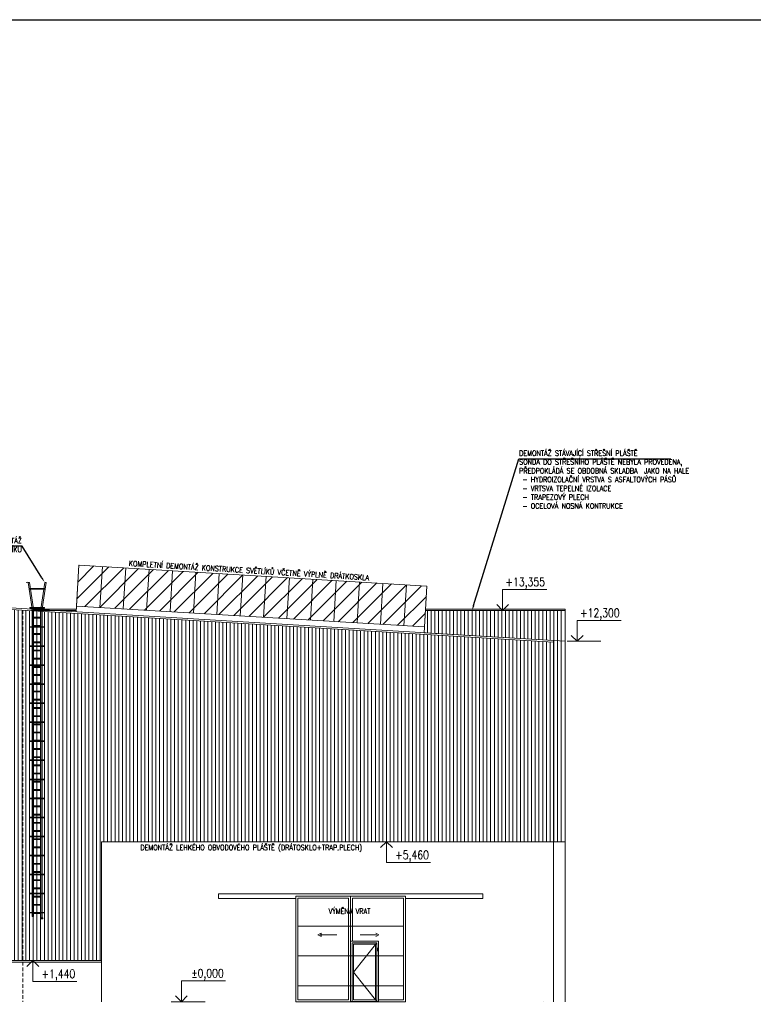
# Model space of a CAD drawing. Header units: millimetres. Extents: x -485339 to 350584, y -1189936 to 0.
# Tile 220 of 256: x -256875 to -231822, y -547570 to -513966. Entities that reach past the tile are written whole.
import ezdxf
from ezdxf import colors
from ezdxf.entities.mleader import LeaderData, LeaderLine
from ezdxf.enums import TextEntityAlignment as Align
from ezdxf.math import Vec2, Vec3

# ---------------------------------------------------------------- set-up
doc = ezdxf.new("R2010")
doc.units = ezdxf.units.MM
doc.header["$LTSCALE"] = 10
doc.linetypes.add('ČÁRKOVANÁ', pattern=[19.05, 12.7, -6.35])
doc.layers.get('Defpoints').update_dxf_attribs({"color": 201})
for name, color, linetype, lineweight, true_color in [('BOUR_DVEŘE', 7, 'Continuous', 18, 0xdba400), ('BOUR_ČÁRY_PLNÉ', 7, 'Continuous', 18, 0xdba400), ('BOUR_ŠRAFY', 7, 'Continuous', 18, 0xdba400), ('BOURÁNÍ_POPIS', 7, 'Continuous', 18, 0xdba400)]:
    doc.layers.add(name, color=color, linetype=linetype, lineweight=lineweight, true_color=true_color)
for name, color, linetype, lineweight in [('St__otvory_dveře', 40, 'Continuous', 18), ('St_kóty_výškové', 132, 'Continuous', 18), ('St_sloupy_opláštění_pohled', 25, 'ČÁRKOVANÁ', 18), ('St_čáry_obrys', 5, 'Continuous', 35), ('St_čáry_plné', 250, 'Continuous', 18), ('St_šrafy', 250, 'Continuous', 18)]:
    doc.layers.add(name, color=color, linetype=linetype, lineweight=lineweight)
doc.styles.add('ROMANS', font='romans.shx', dxfattribs={"width": 0.8})
doc.styles.get("Standard").update_dxf_attribs({"font": 'simplex.shx', "width": 0.8})

# ---------------------------------------------------------------- blocks, each defined once
blk = doc.blocks.new('G$C136A7931')
at = {"layer": 'St__otvory_dveře', "color": 0}
for p, q in [((3750, 3600), (0, 3600)), ((0, 3600), (0, 0)), ((1804, 3533), (71, 3533)), ((71, 3533), (71, 67)), ((1804, 3533), (1804, 67)), ((1875, 3600), (1875, 0)), ((1946, 3533), (1946, 2061)), ((3679, 3533), (1946, 3533)), ((3679, 67), (3679, 3533)), ((3750, 0), (3750, 3600)), ((71, 2582), (3679, 2582)), ((866, 2337), (761, 2281)), ((761, 2281), (866, 2224)), ((831, 2281), (1402, 2281)), ((866, 2224), (866, 2337)), ((2769, 2281), (2198, 2281)), ((2734, 2337), (2839, 2281)), ((2839, 2281), (2734, 2224)), ((2809, 1724), (2809, 1837)), ((71, 1559), (3679, 1559)), ((71, 544), (3679, 544)), ((0, 0), (3750, 0)), ((71, 67), (1804, 67)), ((2825, 67), (3679, 67))]:
    blk.add_line(p, q, dxfattribs=at)
for points in [[(2638, 3675), (6388, 3675), (6388, 3525), (3750, 3525), (3750, 3600), (2638, 3600), (0, 3600), (0, 3525), (-2638, 3525), (-2638, 3675)], [(1875, 11), (2825, 11), (2825, 2061), (1875, 2061)], [(1925, 11), (2775, 11), (2775, 2011), (1925, 2011)], [(1975, 61), (2725, 61), (2725, 1961), (1975, 1961)]]:
    blk.add_lwpolyline(points, close=True, dxfattribs=at)
blk.add_lwpolyline([(2775, 2011), (1975, 1011), (2775, 11)], dxfattribs=at)
at = {"layer": 'St_šrafy', "color": 0}
blk.add_lwpolyline([(0, 0), (3750, 0), (3750, 3600), (0, 3600)], close=True, dxfattribs=at)
blk = doc.blocks.new('*U3842')
at = {"layer": 'St_čáry_plné'}
for points in [[(-125, 15), (125, 15)], [(-125, -15), (125, -15)]]:
    blk.add_lwpolyline(points, dxfattribs=at)
blk = doc.blocks.new('*U3841')
at = {"layer": 'St_čáry_plné'}
for p in [(0, 10360), (0, 10080), (0, 9800), (0, 9520), (0, 9240), (0, 8960), (0, 8680), (0, 8400), (0, 8120), (0, 7840), (0, 7560), (0, 7280), (0, 7000), (0, 6720), (0, 6440), (0, 6160), (0, 5880), (0, 5600), (0, 5320), (0, 5040), (0, 4760), (0, 4480), (0, 4200), (0, 3920), (0, 3640), (0, 3360), (0, 3080), (0, 2800), (0, 2520), (0, 2240), (0, 1960), (0, 1680), (0, 1400), (0, 1120), (0, 840), (0, 560), (0, 280), (0, 0)]:
    blk.add_blockref('*U3842', p, dxfattribs=at)
blk = doc.blocks.new('*U3844')
at = {"layer": 'St_čáry_plné'}
blk.add_lwpolyline([(-250, -11), (250, -11), (250, 11), (-250, 11)], close=True, dxfattribs=at)
blk = doc.blocks.new('*U3843')
at = {"layer": 'St_čáry_plné'}
for p in [(0, 0), (0, -650), (0, -1300), (0, -1950), (0, -2600), (0, -3250), (0, -3900), (0, -4550), (0, -5200), (0, -5850), (0, -6500), (0, -7150), (0, -7800), (0, -8450), (0, -9100), (0, -9750), (0, -10400), (0, -11050)]:
    blk.add_blockref('*U3844', p, dxfattribs=at)
blk = doc.blocks.new('G$CD609EF3A')
at = {"layer": 'St_čáry_plné'}
for points in [[(-306, 855), (-257, 862)], [(-175, -40), (-306, 855)], [(-125, -36), (-257, 862)], [(125, -36), (257, 862)], [(175, -40), (306, 855)], [(306, 855), (257, 862)], [(-175, -40), (-175, -10536)], [(-125, -36), (-125, -10536)], [(125, -36), (125, -10590)], [(175, -36), (175, -10590)], [(-175, -10536), (-125, -10536)], [(125, -10590), (175, -10590)]]:
    blk.add_lwpolyline(points, dxfattribs=at)
blk.add_lwpolyline([(111, -10590), (189, -10590), (189, -10619), (111, -10619)], close=True, dxfattribs=at)
for name, p in [('*U3843', (0, 639)), ('*U3841', (0, -10423))]:
    blk.add_blockref(name, p, dxfattribs=at)
blk = doc.blocks.new('*U4002')
at = {"layer": 'BOUR_ČÁRY_PLNÉ'}
blk.add_lwpolyline([(0, 0), (0, -1400)], dxfattribs=at)
blk = doc.blocks.new('*U4003')
at = {"layer": 'St_čáry_plné', "rotation": 356.5599197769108}
for p in [(-254850, -532579), (-254052, -532627), (-253253, -532675), (-252455, -532723), (-251656, -532771), (-250858, -532819), (-250059, -532867), (-249260, -532915), (-248462, -532963), (-247663, -533011), (-246865, -533059), (-246066, -533107), (-245268, -533155), (-244469, -533203), (-243671, -533251)]:
    blk.add_blockref('*U4002', p, dxfattribs=at)
blk = doc.blocks.new('*U3985')
at = {"color": 0, "linetype": 'ByBlock', "lineweight": -2}
blk.add_line((3, 0), (-7, 0), dxfattribs=at)
for points in [[(0, 0), (0, 6.12), (0, 6.12), (-13, 6.12)], [(1.75, 1.75), (0, 0), (-1.75, 1.75)]]:
    blk.add_lwpolyline(points, dxfattribs=at)
at = {"color": 0, "linetype": 'ByBlock', "lineweight": -2, "style": 'ROMANS', "width": 0.8}
for tag, p in [('VYSKA', (-3.45, 9.62)), ('POPIS_001', (-12.5, 5.12))]:
    blk.add_attdef(tag, text='', height=2.5, dxfattribs=at).set_placement(p, align=Align.TOP_RIGHT)
blk = doc.blocks.new('*U4032')
at = {"color": 0, "linetype": 'ByBlock', "lineweight": -2}
blk.add_line((3, 0), (-7, 0), dxfattribs=at)
for points in [[(0, 0), (0, -6.12), (0, -6.12), (-13, -6.12)], [(1.75, -1.75), (0, 0), (-1.75, -1.75)]]:
    blk.add_lwpolyline(points, dxfattribs=at)
at = {"color": 0, "linetype": 'ByBlock', "lineweight": -2, "style": 'ROMANS', "width": 0.8}
for tag, p in [('VYSKA', (-3.45, -2.62)), ('POPIS_001', (-12.5, -7.13))]:
    blk.add_attdef(tag, text='', height=2.5, dxfattribs=at).set_placement(p, align=Align.TOP_RIGHT)
blk = doc.blocks.new('*U4033')
at = {"color": 0, "linetype": 'ByBlock', "lineweight": -2}
blk.add_line((3, 0), (-7, 0), dxfattribs=at)
for points in [[(0, 0), (0, 6.12), (0, 6.12), (-13, 6.12)], [(1.75, 1.75), (0, 0), (-1.75, 1.75)]]:
    blk.add_lwpolyline(points, dxfattribs=at)
at = {"color": 0, "linetype": 'ByBlock', "lineweight": -2, "style": 'ROMANS', "width": 0.8}
for tag, p in [('VYSKA', (-3.45, 9.62)), ('POPIS_001', (-12.5, 5.12))]:
    blk.add_attdef(tag, text='', height=2.5, dxfattribs=at).set_placement(p, align=Align.TOP_RIGHT)
blk = doc.blocks.new('*U4031')
at = {"color": 0, "linetype": 'ByBlock', "lineweight": -2}
blk.add_line((3, 0), (-7, 0), dxfattribs=at)
for points in [[(0, 0), (0, -6.12), (0, -6.12), (-13, -6.12)], [(1.75, -1.75), (0, 0), (-1.75, -1.75)]]:
    blk.add_lwpolyline(points, dxfattribs=at)
at = {"color": 0, "linetype": 'ByBlock', "lineweight": -2, "style": 'ROMANS', "width": 0.8}
for tag, p in [('VYSKA', (-3.45, -2.62)), ('POPIS_001', (-12.5, -7.13))]:
    blk.add_attdef(tag, text='', height=2.5, dxfattribs=at).set_placement(p, align=Align.TOP_RIGHT)

msp = doc.modelspace()

# ---------------------------------------------------------------- hatches: boundary and pattern name
at = {"layer": 'BOUR_ČÁRY_PLNÉ'}
h = msp.add_hatch(dxfattribs=at)
h.set_pattern_fill('ANSI31', color=256, scale=120)
h.set_pattern_definition([(45, (-35493.7, -714.4), (-269.40768, 269.40768), [])])
h.paths.add_polyline_path([(-254934.3, -533976.8), (-254850.3, -532579.3), (-242966, -533293.7), (-243050, -534691.2)])
at = {"layer": 'BOUR_ŠRAFY'}
h = msp.add_hatch(dxfattribs=at)
h.set_pattern_fill('ANSI31', color=256, scale=40, angle=45)
h.set_pattern_definition([(90, (0, 160416.98), (-127, 8e-15), [])])
h.paths.add_polyline_path([(-257680.4, -546080.2), (-257680, -534067.7), (-238650, -535206.1), (-238650, -542020.2), (-254080, -542020.2), (-254080, -546080.2)])
h = msp.add_hatch(dxfattribs=at)
h.set_pattern_fill('ANSI31', color=256, scale=40, angle=45)
h.paths.add_polyline_path([(-238650, -535156), (-238650, -535206.1), (-238650, -542020.2), (-238250, -542020.2), (-238250, -534134.9), (-243016.6, -534134.9), (-243050, -534691.2), (-243062, -534890.8)])

# ---------------------------------------------------------------- linework, layer by layer
at = {"layer": 'BOUR_ČÁRY_PLNÉ'}
for points in [[(-254850.3, -532579.3), (-254946.3, -534176.4)], [(-254850.3, -532579.3), (-242966, -533293.7)], [(-242966, -533293.7), (-243062, -534890.8)], [(-268927.6, -533386), (-238650, -535206.1)], [(-268927.5, -533335.9), (-238650, -535156)], [(-254934.3, -533976.8), (-243050, -534691.2)], [(-243016.6, -534134.9), (-238250, -534134.9)], [(-243013.5, -534084.9), (-238250, -534084.9)]]:
    msp.add_lwpolyline(points, dxfattribs=at)
at = {"layer": 'BOUR_ČÁRY_PLNÉ', "lineweight": 18}
msp.add_lwpolyline([(-243062, -534890.8), (-238252, -535179.9), (-238250, -534084.9), (-243013.5, -534084.9)], close=True, dxfattribs=at)
at = {"layer": 'Defpoints'}
msp.add_lwpolyline([(-485339.2, -513966), (143293.5, -513966), (143293.5, -775236.5), (-485339.2, -775236.5)], close=True, dxfattribs=at)
at = {"layer": 'St_sloupy_opláštění_pohled'}
msp.add_lwpolyline([(-256766.9, -534117), (-256766.9, -547480.2)], dxfattribs=at)
at = {"layer": 'St_čáry_obrys', "const_width": 10}
msp.add_lwpolyline([(-307896.1, -547480.2), (-237074.4, -547480.2)], dxfattribs=at)
at = {"layer": 'St_čáry_plné'}
for points in [[(-256649.7, -533173), (-256600.2, -533165.7)], [(-256468.3, -534084.9), (-254940.8, -534084.9)], [(-256468.3, -534134.9), (-254943.8, -534134.9)], [(-238250, -534084.9), (-238250, -547480.2)], [(-238650, -535156), (-238650, -547480.2)], [(-254080, -542020.2), (-254080, -547480.2)], [(-238250, -542020.2), (-238650, -542020.2)], [(-254080, -546080.2), (-266770, -546080.2)], [(-254080, -546130.2), (-266770, -546130.2)], [(-238970, -547480.2), (-238970, -547480.2), (-238970, -547480.2)], [(-238970, -547480.2), (-238970, -547480.2)]]:
    msp.add_lwpolyline(points, dxfattribs=at)
at = {"layer": 'St_šrafy'}
msp.add_lwpolyline([(-254080, -542020.2), (-238650, -542020.2)], dxfattribs=at)

# ---------------------------------------------------------------- block references
at = {"layer": 'BOUR_DVEŘE'}
msp.add_blockref('G$C136A7931', (-247450, -547480.2), dxfattribs=at)
at = {"layer": 'BOUR_ČÁRY_PLNÉ'}
msp.add_blockref('*U4003', (0, 0), dxfattribs=at)
at = {"layer": 'St_kóty_výškové'}
ref = msp.add_blockref('*U3985', (-240382.9, -534125.2), dxfattribs=dict(at, xscale=-115.8301158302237, yscale=115.8301158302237, zscale=115.8301158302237))
ref.add_attrib('VYSKA', '+13,355', dxfattribs={"layer": '0', "color": 0, "linetype": 'ByBlock', "lineweight": -2, "height": 289.58, "style": 'ROMANS', "width": 0.8}).set_placement((-238935.1, -533010.3), align=Align.TOP_RIGHT)
ref = msp.add_blockref('*U4033', (-237834.9, -535180.1), dxfattribs=dict(at, xscale=-115.8301158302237, yscale=115.8301158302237, zscale=115.8301158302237))
ref.add_attrib('VYSKA', '+12,300', dxfattribs={"layer": '0', "color": 0, "linetype": 'ByBlock', "lineweight": -2, "height": 289.58, "style": 'ROMANS', "width": 0.8}).set_placement((-236387.2, -534065.2), align=Align.TOP_RIGHT)
ref = msp.add_blockref('*U4031', (-244347.1, -542020.2), dxfattribs=dict(at, xscale=-115.8301158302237, yscale=115.8301158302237, zscale=115.8301158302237))
ref.add_attrib('VYSKA', '+5,460', dxfattribs={"layer": '0', "color": 0, "linetype": 'ByBlock', "lineweight": -2, "height": 289.58, "style": 'ROMANS', "width": 0.8}).set_placement((-242899.3, -542324.2), align=Align.TOP_RIGHT)
ref = msp.add_blockref('*U4032', (-256425.1, -546080.2), dxfattribs=dict(at, xscale=-115.8301158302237, yscale=115.8301158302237, zscale=115.8301158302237))
ref.add_attrib('VYSKA', '+1,440', dxfattribs={"layer": '0', "color": 0, "linetype": 'ByBlock', "lineweight": -2, "height": 289.58, "style": 'ROMANS', "width": 0.8}).set_placement((-254977.3, -546384.2), align=Align.TOP_RIGHT)
ref = msp.add_blockref('*U3985', (-251353.6, -547480.2), dxfattribs=dict(at, xscale=-115.8301158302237, yscale=115.8301158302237, zscale=115.8301158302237))
ref.add_attrib('VYSKA', '%%P0,000', dxfattribs={"layer": '0', "color": 0, "linetype": 'ByBlock', "lineweight": -2, "height": 289.58, "style": 'ROMANS', "width": 0.8}).set_placement((-249905.8, -546365.3), align=Align.TOP_RIGHT)
at = {"layer": 'St_čáry_plné'}
msp.add_blockref('G$CD609EF3A', (-256277.8, -534031.7), dxfattribs=at)

# ---------------------------------------------------------------- texts
at = {"layer": 'BOURÁNÍ_POPIS', "width": 0.8}
msp.add_text('KOMPLETNÍ DEMONTÁŽ KONSTRUKCE SVĚTLÍKŮ VČETNĚ VÝPLNĚ DRÁTKOSKLA', height=180, rotation=356.55992, dxfattribs=at).set_placement((-253152.2, -532608.8))
for s, p in [('DEMONTÁŽ LEHKÉHO OBVODOVÉHO PLÁŠTĚ (DRÁTOSKLO+TRAP.PLECH)', (-252752, -542309.6)), ('VÝMĚNA VRAT', (-246325.4, -544484.3))]:
    msp.add_text(s, height=180, dxfattribs=at).set_placement(p)

# ---------------------------------------------------------------- leaders
at = {"layer": 'BOURÁNÍ_POPIS'}
ml = msp.add_multileader_mtext('Standard', dxfattribs=at)
ml.set_content('DEMONTÁŽ STÁVAJÍCÍ STŘEŠNÍ PLÁŠTĚ \\PSONDA DO STŘEŠNÍHO PLÁŠTĚ NEBYLA PROVEDENA, \\PPŘEDPOKLÁDÁ SE OBDOBNÁ SKLADBA  JAKO NA HALE\\P - HYDROIZOLAČNÍ VRSTVA S ASFALTOVÝCH PÁSŮ\\P - VRTSVA TEPELNÉ IZOLACE\\P - TRAPEZOVÝ PLECH\\P - OCELOVÁ NOSNÁ KONTRUKCE')
ml.set_leader_properties()
ml.build(insert=Vec2(0, 0))
ml.multileader.update_dxf_attribs({"text_left_attachment_type": 6, "text_right_attachment_type": 6, "arrow_head_size": 180})
ctx = ml.context
ctx.base_point, ctx.char_height, ctx.arrow_head_size, ctx.plane_origin = Vec3(-239819.2, -528949.8), 180, 180, Vec3(-229555.1, -528008)
ctx.left_attachment, ctx.right_attachment = 6, 6
notes = []
notes.append((ctx, [(0, (1, 1, 0), (-239827.2, -528949.8), (1, 0), 8, [(0, [(-241427, -534134.9)], 0, [])])]))
ctx.mtext.insert, ctx.mtext.flow_direction = Vec3(-239817.2, -528672), 5
ml = msp.add_multileader_mtext('Standard', dxfattribs=at)
ml.set_content('DOČASNÁ DEMONTÁŽ\\PPOŽÁR.ŽEBŘÍKU ')
ml.set_leader_properties()
ml.build(insert=Vec2(0, 0))
ml.multileader.update_dxf_attribs({"text_left_attachment_type": 6, "text_right_attachment_type": 6, "arrow_head_size": 180})
ctx = ml.context
ctx.base_point, ctx.char_height, ctx.arrow_head_size, ctx.plane_origin = Vec3(-259072.1, -531935.1), 180, 180, Vec3(-256012.1, -530970.7)
ctx.left_attachment, ctx.right_attachment, ctx.text_align_type = 6, 6, 2
notes.append((ctx, [(0, (1, 1, 0), (-256790.4, -531935.1), (-1, 0), 8, [(0, [(-256020.9, -533169.4)], 0, [])])]))
ctx.mtext.insert, ctx.mtext.alignment, ctx.mtext.flow_direction = Vec3(-256800.4, -531657.4), 3, 5
for ctx, leaders in notes:
    for number, flags, end, landing, length, lines in leaders:
        leader = LeaderData()
        leader.index, (leader.has_last_leader_line, leader.has_dogleg_vector, leader.attachment_direction) = number, flags
        leader.last_leader_point, leader.dogleg_vector, leader.dogleg_length = Vec3(end), Vec3(landing), length
        for number, points, colour, breaks in lines:
            line = LeaderLine()
            line.index, line.vertices, line.color, line.breaks = number, Vec3.list(points), colors.encode_raw_color(colour), breaks
            leader.lines.append(line)
        ctx.leaders.append(leader)

doc.saveas('drawing.dxf')
